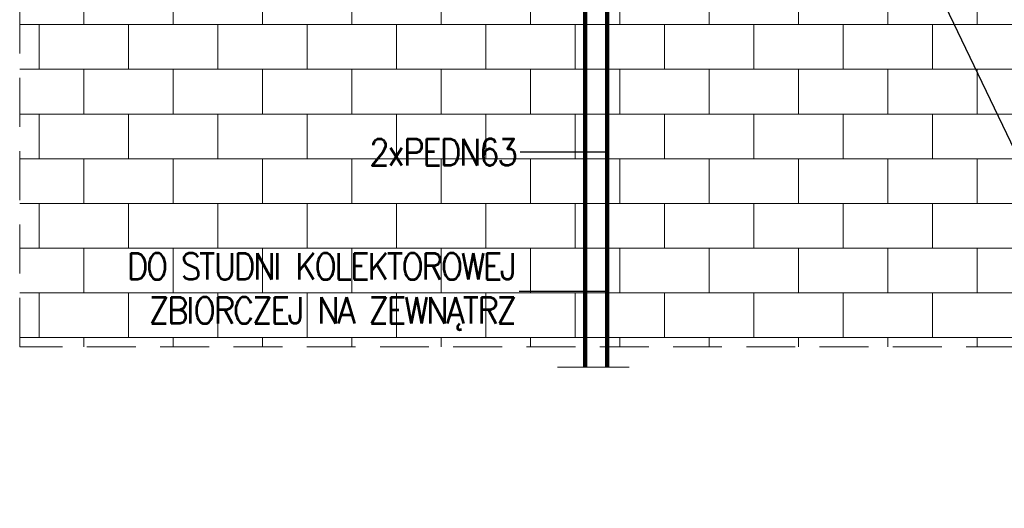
# Model space of a CAD drawing. Header units: millimetres. Extents: x -17122 to 7392, y -6480 to -3200.
# Tile 7 of 70: x -3146 to -2698, y -5354 to -5131. Entities that reach past the tile are written whole.
import ezdxf
from ezdxf import colors
from ezdxf.entities.mleader import LeaderData, LeaderLine
from ezdxf.math import Vec2, Vec3

# ---------------------------------------------------------------- set-up
doc = ezdxf.new("R2010")
doc.units = ezdxf.units.MM
doc.linetypes.add('HIDDEN2', pattern=[4.7625, 3.175, -1.5875])
doc.linetypes.add('VERDECKT2', pattern=[4.7625, 3.175, -1.5875])
doc.layers.add('Default', color=7, linetype='Continuous', lineweight=15, true_color=0x000000)
doc.layers.add('IS_b717ccf2-f286-464b-8c1c-720d6d4c2098__k_zarys', color=7, linetype='HIDDEN2', lineweight=9, true_color=0x000000)
for name, color, linetype, lineweight in [('IS_b717ccf2-f286-464b-8c1c-720d6d4c2098__k_kreskowanie', 250, 'Continuous', 5), ('Vaillant_K_KM_RL', 153, 'VERDECKT2', 30), ('Vaillant_K_KM_VL', 233, 'Continuous', 30), ('WODA Z', 5, 'Continuous', 0)]:
    doc.layers.add(name, color=color, linetype=linetype, lineweight=lineweight)
doc.styles.add('ROMANS', font='arial.ttf')
doc.styles.get("Standard").update_dxf_attribs({"font": 'arial.ttf'})

# ---------------------------------------------------------------- blocks, each defined once
blk = doc.blocks.new('b717ccf2-f286-464b-8c1c-720d6d4c2098')
at = {"layer": 'IS_b717ccf2-f286-464b-8c1c-720d6d4c2098__k_kreskowanie', "lineweight": 0, "ltscale": 2}
h = blk.add_hatch(dxfattribs=at)
h.set_pattern_fill('AR-B816-D9591608-75E2-48B7-82E3-05', color=256, scale=0.1, style=0, pattern_type=2)
h.set_pattern_definition([(0, (-5636.062, 4335.462), (0, 20.32), []), (90, (-5636.062, 4335.462), (-20.32, 20.32), [20.32, -20.32])])
h.paths.add_polyline_path([(-1555.83, 242.36), (-1755.83, 242.36), (-1755.83, 85.36), (-1555.83, 85.36), (-1555.83, 108.56), (-1535.83, 108.56), (-1535.83, 212.56), (-1555.83, 212.56)], flags=0)
h.paths.add_polyline_path([(-703.83, -729.64), (-703.83, -649.64), (-553.83, -649.64), (-553.83, -729.64)], flags=0)
h.paths.add_polyline_path([(-520.83, -744.64), (-520.83, -644.64), (-543.83, -644.64), (-543.83, -624.64), (-713.83, -624.64), (-713.83, -644.64), (-736.83, -644.64), (-736.83, -744.64), (-1555.83, -744.64), (-1555.83, -356.64), (-1535.83, -356.64), (-1535.83, -206.64), (-1555.83, -206.64), (-1755.83, -206.64), (-1755.83, -944.64), (-520.83, -944.64)], flags=0)
at = {"layer": 'IS_b717ccf2-f286-464b-8c1c-720d6d4c2098__k_zarys', "lineweight": 0, "ltscale": 7}
blk.add_lwpolyline([(-502.83, -944.64), (-1755.83, -944.64), (-1755.83, 300.36)], dxfattribs=at)

msp = doc.modelspace()

# ---------------------------------------------------------------- linework, layer by layer
at = {"lineweight": 0, "ltscale": 0.01}
msp.add_lwpolyline([(-2868.28, -5289.33), (-2900.89, -5289.33)], dxfattribs=at)

# ---------------------------------------------------------------- block references
at = {"layer": 'Default', "lineweight": 5, "zscale": 100}
msp.add_blockref('b717ccf2-f286-464b-8c1c-720d6d4c2098', (-1389.75, -4335.46), dxfattribs=at)

# ---------------------------------------------------------------- next in the draw order: linework, layer by layer
at = {"layer": 'Vaillant_K_KM_RL', "color": 4, "ltscale": 0.05, "const_width": 2}
msp.add_lwpolyline([(-2888.24, -5289.33), (-2888.24, -4882.1)], dxfattribs=at)
at = {"layer": 'Vaillant_K_KM_VL', "color": 1, "ltscale": 0.2, "const_width": 2}
msp.add_lwpolyline([(-2878.24, -5289.33), (-2878.24, -4902.1)], dxfattribs=at)

# ---------------------------------------------------------------- next in the draw order: leaders
at = {"lineweight": 30, "ltscale": 40}
ml = msp.add_multileader_mtext('Standard', dxfattribs=at)
ml.set_content('\\A1;{\\Fsimplex|c0;\\H0.92308x;\\W0.9;\\T0.9;POMPA CIEPŁA\\Fsimplex|c238; 1- SPRĘŻARKOWA\\PMOC GRZEWCZA 17,5 kW\\H1.0833x; }', color=256)
ml.set_leader_properties()
ml.build(insert=Vec2(0, 0))
ml.multileader.update_dxf_attribs({"text_left_attachment_type": 2, "text_right_attachment_type": 2, "dogleg_length": 0.36, "arrow_head_size": 0})
ctx = ml.context
ctx.base_point, ctx.char_height, ctx.arrow_head_size, ctx.plane_origin = Vec3(-2574.77, -5329.62), 13, 0, Vec3(-2700.44, -6039.45)
ctx.left_attachment, ctx.right_attachment = 2, 2
notes = []
notes.append((ctx, [(1, (1, 1, 0), (-2626.24, -5329.62), (1, 0), 51.47, [(0, [(-2811.71, -4943.5)], 0, [])])]))
ctx.mtext.insert, ctx.mtext.width, ctx.mtext.flow_direction = Vec3(-2572.77, -5310.66), 748.5545, 5
at = {"lineweight": 30}
ml = msp.add_multileader_mtext('Standard', dxfattribs=at)
ml.set_content('{\\Fsimplex|c238;\\W0.9;\\T0.9;2\\Fsimplex|c0;xPE\\Fsimplex|c238;DN63}', color=256, style='ROMANS')
ml.set_leader_properties()
ml.build(insert=Vec2(0, 0))
ml.multileader.update_dxf_attribs({"text_left_attachment_type": 2, "text_right_attachment_type": 2, "arrow_head_size": 0})
ctx = ml.context
ctx.base_point, ctx.char_height, ctx.arrow_head_size, ctx.plane_origin = Vec3(-2995.87, -5191.61), 12, 0, Vec3(-2563.06, -5367)
ctx.left_attachment, ctx.right_attachment, ctx.text_align_type, ctx.attachment_type = 2, 2, 2, 2
notes.append((ctx, [(1, (1, 1, 0), (-2894.38, -5191.61), (-1, 0), 23.48, [(0, [(-2878.24, -5191.61)], 0, [])])]))
ctx.mtext.insert, ctx.mtext.defined_height, ctx.mtext.alignment, ctx.mtext.flow_direction = Vec3(-2919.86, -5185.61), 31.49, 3, 5
at = {"layer": 'WODA Z', "color": 0, "lineweight": 30}
ml = msp.add_multileader_mtext('Standard', dxfattribs=at)
ml.set_content('{\\Fromans|c238;\\W0.9;\\T0.9;DO STUDNI KOLEKTOROWEJ\\PZBIORCZEJ NA ZEWNĄTRZ}')
ml.set_leader_properties()
ml.build(insert=Vec2(0, 0))
ml.multileader.update_dxf_attribs({"text_left_attachment_type": 2, "text_right_attachment_type": 2, "arrow_head_size": 0})
ctx = ml.context
ctx.base_point, ctx.char_height, ctx.arrow_head_size, ctx.plane_origin = Vec3(-3119.83, -5255), 12, 0, Vec3(-2072.81, -5596.41)
ctx.left_attachment, ctx.right_attachment, ctx.text_align_type = 2, 2, 2
notes.append((ctx, [(0, (1, 1, 0), (-2882.89, -5255), (-1, 0), 35.35, [(0, [(-2878.24, -5255)], 0, [])])]))
ctx.mtext.insert, ctx.mtext.defined_height, ctx.mtext.alignment, ctx.mtext.flow_direction = Vec3(-2920.24, -5237.57), 176.16, 3, 5
for ctx, leaders in notes:
    for number, flags, end, landing, length, lines in leaders:
        leader = LeaderData()
        leader.index, (leader.has_last_leader_line, leader.has_dogleg_vector, leader.attachment_direction) = number, flags
        leader.last_leader_point, leader.dogleg_vector, leader.dogleg_length = Vec3(end), Vec3(landing), length
        for number, points, colour, breaks in lines:
            line = LeaderLine()
            line.index, line.vertices, line.color, line.breaks = number, Vec3.list(points), colors.encode_raw_color(colour), breaks
            leader.lines.append(line)
        ctx.leaders.append(leader)

doc.saveas('drawing.dxf')
